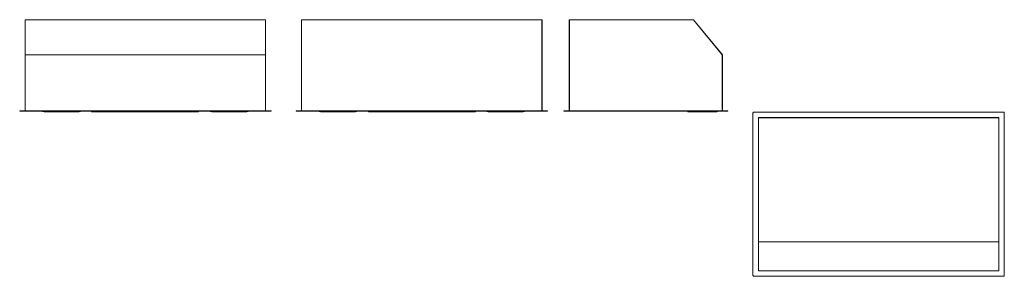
# Model space of a CAD drawing. Header units: millimetres. Extents: x 0 to 3359, y -560 to 315.
import ezdxf

# ---------------------------------------------------------------- set-up
doc = ezdxf.new("R2010")
doc.units = ezdxf.units.MM
doc.layers.add('VCIN36GWS_dxf', color=8, linetype='Continuous', lineweight=9)

# ---------------------------------------------------------------- blocks, each defined once
blk = doc.blocks.new('VCIN36GWS_dxf-300031-Południe')
at = {"lineweight": 9}
for p, q in [((18.4, 314.6), (18.6, 315)), ((18.6, 315), (18.4, 314.6)), ((18.4, 314.6), (18.6, 315)), ((18.4, 314.6), (18.6, 315)), ((18.6, 314.7), (18.4, 314.6)), ((18.4, 314.6), (18.4, 195)), ((18.9, 315.1), (18.6, 315)), ((18.6, 315), (18.9, 315.1)), ((18.9, 315.1), (18.6, 315)), ((18.6, 315), (18.9, 315.1)), ((18.9, 315.1), (18.6, 315)), ((18.6, 315), (18.9, 315)), ((18.6, 315), (18.6, 315)), ((18.6, 315), (18.6, 315)), ((18.6, 314.7), (18.6, 315)), ((18.9, 314.8), (18.6, 315)), ((18.9, 314.8), (18.6, 314.7)), ((18.6, 195.1), (18.6, 314.7)), ((121.5, 315.1), (18.9, 315.1)), ((18.9, 315.1), (18.9, 315.1)), ((18.9, 315.1), (20.1, 315.1)), ((18.9, 315.1), (18.9, 314.8)), ((18.9, 195.2), (18.9, 314.8)), ((18.9, 314.8), (121.5, 314.8)), ((20.1, 315.1), (121.5, 315.1)), ((609.2, 315.1), (121.5, 315.1)), ((121.5, 315.1), (246.4, 315.1)), ((121.5, 314.8), (246.4, 314.8)), ((246.4, 315.1), (738.5, 315.1)), ((246.4, 314.8), (609.2, 314.8)), ((738.5, 315.1), (609.2, 315.1)), ((609.2, 314.8), (838.5, 314.8)), ((838.5, 315.1), (738.5, 315.1)), ((738.5, 315.1), (838.5, 315.1)), ((838.5, 315.1), (838.8, 315)), ((838.5, 315.1), (838.5, 315.1)), ((838.5, 314.8), (838.5, 315.1)), ((838.8, 315), (838.5, 315.1)), ((838.5, 315.1), (838.8, 315)), ((838.5, 315.1), (838.8, 315)), ((838.5, 315.1), (838.8, 315)), ((838.5, 314.8), (838.8, 315)), ((838.5, 315), (838.8, 315)), ((838.8, 314.7), (838.5, 314.8)), ((838.5, 314.8), (838.5, 195.2)), ((839, 314.6), (838.8, 315)), ((838.8, 315), (839, 314.6)), ((838.8, 315), (838.8, 315)), ((839, 314.6), (838.8, 315)), ((838.8, 315), (838.8, 315)), ((838.8, 314.7), (838.8, 315)), ((839, 314.6), (838.8, 315)), ((838.8, 195.1), (838.8, 314.7)), ((839, 314.6), (838.8, 314.7)), ((839, 195), (839, 314.6)), ((18.4, 195), (18.6, 195.1)), ((18.4, 195), (18.4, 4.7)), ((18.6, 195.1), (18.9, 195.2)), ((18.6, 4.7), (18.6, 195.1)), ((18.9, 4.7), (18.9, 195.2)), ((18.9, 195.2), (246.4, 195.2)), ((246.4, 195.2), (838.5, 195.2)), ((838.5, 195.2), (838.8, 195.1)), ((838.5, 195.2), (838.5, 4.7)), ((838.8, 4.7), (838.8, 195.1)), ((838.8, 195.1), (839, 195)), ((839, 4.7), (839, 195)), ((0, 3.5), (0, 4.7)), ((0.1, 4.7), (0, 4.7)), ((0, 4.7), (0.1, 4.7)), ((0, 4.7), (0, 3.5)), ((0, 3.5), (0, 4.7)), ((0.1, 3.5), (0, 3.5)), ((0, 3.5), (3.7, 3.5)), ((0, 3.5), (0.1, 3.5)), ((3.7, 3.5), (0, 3.5)), ((0.4, 4.7), (0.1, 4.7)), ((0.1, 4.7), (0.4, 4.7)), ((0.1, 3.5), (0.1, 4.7)), ((0.1, 4.7), (0.1, 3.5)), ((0.1, 3.5), (0.4, 3.5)), ((0.4, 3.5), (0.1, 3.5)), ((0.9, 4.7), (0.4, 4.7)), ((0.4, 4.7), (0.9, 4.7)), ((0.4, 3.5), (0.4, 4.7)), ((0.4, 4.7), (0.4, 3.5)), ((0.4, 3.5), (0.9, 3.5)), ((0.9, 3.5), (0.4, 3.5)), ((1.6, 4.7), (0.9, 4.7)), ((0.9, 4.7), (1.6, 4.7)), ((0.9, 4.7), (0.9, 3.5)), ((0.9, 3.5), (0.9, 4.7)), ((0.9, 3.5), (1.6, 3.5)), ((1.6, 3.5), (0.9, 3.5)), ((2.5, 4.7), (1.6, 4.7)), ((1.6, 4.7), (2.5, 4.7)), ((1.6, 4.7), (1.6, 3.5)), ((1.6, 3.5), (1.6, 4.7)), ((1.6, 3.5), (2.5, 3.5)), ((2.5, 3.5), (1.6, 3.5)), ((3.7, 4.7), (2.5, 4.7)), ((2.5, 4.7), (3.7, 4.7)), ((2.5, 4.7), (2.5, 3.5)), ((2.5, 3.5), (2.5, 4.7)), ((2.5, 3.5), (3.7, 3.5)), ((3.7, 3.5), (2.5, 3.5)), ((3.7, 4.7), (20.1, 4.7)), ((3.7, 3.5), (3.7, 4.7)), ((20.1, 3.5), (3.7, 3.5)), ((20.1, 4.7), (121.5, 4.7)), ((121.5, 3.5), (20.1, 3.5)), ((78.6, 3.2), (78.2, 3.2)), ((78.2, 3.2), (78.6, 3.2)), ((79.2, 2.7), (78.2, 3.2)), ((78.2, 3.2), (79.2, 2.8)), ((78.2, 3.2), (78.2, 3.2)), ((78.2, 3.2), (78.2, 3.2)), ((78.2, 3.2), (78.2, 3.2)), ((78.2, 3.2), (78.2, 3.2)), ((78.2, 3.2), (78.2, 3.2)), ((79.7, 3.2), (78.6, 3.2)), ((78.6, 3.2), (79.7, 3.2)), ((78.6, 3.2), (79.2, 2.7)), ((78.6, 3.2), (79.2, 2.8)), ((79.2, 2.8), (79.7, 3.2)), ((79.2, 2.8), (83, 0.8)), ((83, 3.2), (79.7, 3.2)), ((82.6, 3.2), (79.7, 3.2)), ((202.4, 3.2), (83, 3.2)), ((83, 0.8), (202.3, 0.8)), ((87.1, 0.8), (87.5, 0.8)), ((87.1, 0.8), (87.1, 0.8)), ((87.5, 0.8), (88.6, 0.8)), ((121.5, 4.7), (246.4, 4.7)), ((246.4, 3.5), (121.5, 3.5)), ((196.7, 0.8), (197.9, 0.8)), ((197.9, 0.8), (198.2, 0.8)), ((198.2, 0.8), (198.2, 0.8)), ((202.4, 3.2), (202.3, 0.8)), ((202.4, 3.2), (202.3, 0.8)), ((205.7, 3.2), (202.4, 3.2)), ((206.2, 2.8), (202.4, 0.8)), ((202.8, 3.2), (205.7, 3.2)), ((206.8, 3.2), (205.7, 3.2)), ((205.7, 3.2), (206.8, 3.2)), ((205.7, 3.2), (206.2, 2.8)), ((206.8, 3.2), (206.2, 2.8)), ((206.2, 2.8), (207.2, 3.2)), ((206.8, 3.2), (206.2, 2.7)), ((207.2, 3.2), (206.2, 2.7)), ((207.2, 3.2), (206.8, 3.2)), ((206.8, 3.2), (207.2, 3.2)), ((207.2, 3.2), (207.2, 3.2)), ((207.2, 3.2), (207.2, 3.2)), ((207.2, 3.2), (207.2, 3.2)), ((207.2, 3.2), (207.2, 3.2)), ((207.2, 3.2), (207.2, 3.2)), ((245.4, 3.5), (245.4, 1.7)), ((245.4, 1.7), (245.7, 1)), ((245.7, 1), (245.4, 1.7)), ((245.4, 1.7), (245.7, 1.7)), ((245.4, 1.7), (245.8, 1.1)), ((245.4, 1.7), (245.8, 1.1)), ((245.7, 3.5), (245.7, 1.7)), ((245.7, 1.7), (246.4, 1.7)), ((245.7, 1.7), (245.8, 1.1)), ((245.7, 1.7), (245.8, 1.1)), ((245.8, 1.1), (245.7, 1)), ((245.8, 1.1), (245.7, 1)), ((246.4, 0.7), (245.7, 1)), ((245.7, 1), (246.4, 0.7)), ((246.4, 1.7), (245.8, 1.1)), ((246.4, 1.7), (245.8, 1.1)), ((246.4, 0.7), (245.8, 1.1)), ((246.4, 1), (245.8, 1.1)), ((246.4, 1), (245.8, 1.1)), ((246.4, 0.7), (245.8, 1.1)), ((246.4, 4.7), (609.2, 4.7)), ((246.4, 1.7), (246.4, 3.5)), ((609.2, 3.5), (246.4, 3.5)), ((609.1, 1.7), (246.4, 1.7)), ((246.4, 1.7), (246.4, 1)), ((609.1, 1), (246.4, 1)), ((246.4, 1), (246.4, 0.7)), ((246.4, 0.7), (609.1, 0.7)), ((609.1, 3.5), (609.1, 1.7)), ((609.1, 1), (609.1, 1.7)), ((609.1, 1.7), (609.9, 1.7)), ((609.1, 1.7), (609.8, 1.1)), ((609.1, 1.7), (609.8, 1.1)), ((609.8, 1.1), (609.1, 1)), ((609.1, 0.7), (609.8, 1.1)), ((609.8, 1.1), (609.1, 1)), ((609.1, 0.7), (609.8, 1.1)), ((609.1, 0.7), (609.9, 1)), ((609.1, 0.7), (609.1, 1)), ((609.9, 1), (609.1, 0.7)), ((609.2, 4.7), (738.5, 4.7)), ((738.5, 3.5), (609.2, 3.5)), ((609.9, 1.7), (609.8, 1.1)), ((610.1, 1.7), (609.8, 1.1)), ((609.9, 1.7), (609.8, 1.1)), ((610.1, 1.7), (609.8, 1.1)), ((609.8, 1.1), (609.9, 1)), ((609.8, 1.1), (609.9, 1)), ((609.9, 3.5), (609.9, 1.7)), ((610.1, 1.7), (609.9, 1)), ((609.9, 1.7), (610.1, 1.7)), ((609.9, 1), (610.1, 1.7)), ((610.1, 1.7), (610.1, 3.5)), ((650.6, 3.2), (650.2, 3.2)), ((650.2, 3.2), (650.6, 3.2)), ((651.2, 2.7), (650.2, 3.2)), ((650.2, 3.2), (651.2, 2.8)), ((650.2, 3.2), (650.2, 3.2)), ((650.2, 3.2), (650.2, 3.2)), ((650.2, 3.2), (650.2, 3.2)), ((650.2, 3.2), (650.2, 3.2)), ((650.2, 3.2), (650.2, 3.2)), ((651.7, 3.2), (650.6, 3.2)), ((650.6, 3.2), (651.7, 3.2)), ((650.6, 3.2), (651.2, 2.7)), ((650.6, 3.2), (651.2, 2.8)), ((651.2, 2.8), (651.7, 3.2)), ((651.2, 2.8), (655.1, 0.8)), ((655.1, 3.2), (651.7, 3.2)), ((654.7, 3.2), (651.7, 3.2)), ((774.4, 3.2), (655.1, 3.2)), ((655.1, 0.8), (774.3, 0.8)), ((659.2, 0.8), (659.6, 0.8)), ((659.2, 0.8), (659.2, 0.8)), ((659.6, 0.8), (660.7, 0.8)), ((738.5, 4.7), (837.3, 4.7)), ((837.3, 3.5), (738.5, 3.5)), ((768.8, 0.8), (769.9, 0.8)), ((769.9, 0.8), (770.3, 0.8)), ((770.3, 0.8), (770.3, 0.8)), ((774.4, 3.2), (774.4, 0.8)), ((777.7, 3.2), (774.4, 3.2)), ((774.4, 3.2), (774.4, 0.8)), ((778.2, 2.8), (774.4, 0.8)), ((774.8, 3.2), (777.7, 3.2)), ((778.8, 3.2), (777.7, 3.2)), ((777.7, 3.2), (778.8, 3.2)), ((777.7, 3.2), (778.2, 2.8)), ((778.8, 3.2), (778.2, 2.8)), ((778.2, 2.8), (779.2, 3.2)), ((778.8, 3.2), (778.2, 2.7)), ((779.2, 3.2), (778.2, 2.7)), ((779.2, 3.2), (778.8, 3.2)), ((778.8, 3.2), (779.2, 3.2)), ((779.2, 3.2), (779.2, 3.2)), ((779.2, 3.2), (779.2, 3.2)), ((779.2, 3.2), (779.2, 3.2)), ((779.2, 3.2), (779.2, 3.2)), ((779.2, 3.2), (779.2, 3.2)), ((837.3, 4.7), (853.6, 4.7)), ((837.3, 3.5), (839, 3.5)), ((839, 3.5), (837.3, 3.5)), ((853.6, 3.5), (839, 3.5)), ((854.7, 4.7), (853.6, 4.7)), ((853.6, 4.7), (854.7, 4.7)), ((853.6, 4.7), (853.6, 3.5)), ((853.6, 3.5), (854.7, 3.5)), ((854.7, 3.5), (853.6, 3.5)), ((855.6, 4.7), (854.7, 4.7)), ((854.7, 4.7), (855.6, 4.7)), ((854.7, 3.5), (854.7, 4.7)), ((854.7, 4.7), (854.7, 3.5)), ((854.7, 3.5), (855.6, 3.5)), ((855.6, 3.5), (854.7, 3.5)), ((856.4, 4.7), (855.6, 4.7)), ((855.6, 4.7), (856.4, 4.7)), ((855.6, 3.5), (855.6, 4.7)), ((855.6, 4.7), (855.6, 3.5)), ((855.6, 3.5), (856.4, 3.5)), ((856.4, 3.5), (855.6, 3.5)), ((856.9, 4.7), (856.4, 4.7)), ((856.4, 4.7), (856.9, 4.7)), ((856.4, 4.7), (856.4, 3.5)), ((856.4, 4.7), (856.4, 3.5)), ((856.4, 3.5), (856.9, 3.5)), ((856.9, 3.5), (856.4, 3.5)), ((857.2, 4.7), (856.9, 4.7)), ((856.9, 4.7), (857.2, 4.7)), ((856.9, 3.5), (856.9, 4.7)), ((856.9, 4.7), (856.9, 3.5)), ((856.9, 3.5), (857.2, 3.5)), ((857.2, 3.5), (856.9, 3.5)), ((857.3, 4.7), (857.2, 4.7)), ((857.2, 4.7), (857.3, 4.7)), ((857.2, 3.5), (857.2, 4.7)), ((857.2, 4.7), (857.2, 3.5)), ((857.2, 3.5), (857.3, 3.5)), ((857.3, 3.5), (857.2, 3.5)), ((857.3, 3.5), (857.3, 4.7)), ((857.3, 4.7), (857.3, 3.5))]:
    blk.add_line(p, q, dxfattribs=at)
blk = doc.blocks.new('VCIN36GWS_dxf-300031-Północ')
at = {"lineweight": 9}
for p, q in [((-839, 314.6), (-838.8, 315)), ((-838.8, 315), (-839, 314.6)), ((-839, 314.6), (-838.8, 315)), ((-839, 314.6), (-838.8, 315)), ((-839, 314.6), (-839, 4.7)), ((-838.8, 314.6), (-839, 314.6)), ((-838.5, 315.1), (-838.8, 315)), ((-838.8, 315), (-838.5, 315.1)), ((-838.5, 315.1), (-838.8, 315)), ((-838.5, 315.1), (-838.8, 315)), ((-838.5, 315.1), (-838.8, 315)), ((-838.8, 315), (-838.8, 315)), ((-838.8, 314.6), (-838.8, 315)), ((-838.8, 315), (-838.8, 315)), ((-838.5, 314.8), (-838.8, 315)), ((-838.8, 314.7), (-838.8, 315)), ((-838.5, 314.6), (-838.8, 315)), ((-838.5, 315), (-838.8, 315)), ((-838.8, 314.7), (-838.5, 314.8)), ((-838.8, 4.7), (-838.8, 314.6)), ((-838.5, 314.6), (-838.8, 314.6)), ((-838.5, 315.1), (-838.5, 315.1)), ((-838.5, 314.8), (-838.5, 315.1)), ((-837.3, 315.1), (-838.5, 315.1)), ((-838.5, 315.1), (-838.5, 315)), ((-837.3, 315), (-838.5, 315)), ((-838.5, 315), (-838.5, 314.6)), ((-838.5, 314.6), (-837.3, 314.6)), ((-838.5, 4.7), (-838.5, 314.6)), ((-121.5, 315.1), (-837.3, 315.1)), ((-121.5, 315), (-837.3, 315)), ((-837.3, 314.6), (-121.5, 314.6)), ((-20.1, 315.1), (-121.5, 315.1)), ((-20.1, 315), (-121.5, 315)), ((-121.5, 314.6), (-20.1, 314.6)), ((-18.9, 315.1), (-20.1, 315.1)), ((-18.9, 315.1), (-20.1, 315.1)), ((-18.9, 315), (-20.1, 315)), ((-20.1, 314.6), (-18.9, 314.6)), ((-18.9, 315.1), (-18.6, 315)), ((-18.9, 315), (-18.9, 315.1)), ((-18.9, 315.1), (-18.9, 315.1)), ((-18.6, 315), (-18.9, 315.1)), ((-18.9, 315.1), (-18.9, 314.8)), ((-18.9, 315.1), (-18.6, 315)), ((-18.6, 315), (-18.9, 315.1)), ((-18.9, 315.1), (-18.6, 315)), ((-18.9, 314.6), (-18.9, 315)), ((-18.6, 315), (-18.9, 315)), ((-18.9, 314.6), (-18.6, 315)), ((-18.9, 314.8), (-18.6, 315)), ((-18.9, 314.8), (-18.6, 314.7)), ((-18.9, 314.6), (-18.9, 4.7)), ((-18.6, 314.6), (-18.9, 314.6)), ((-18.4, 314.6), (-18.6, 315)), ((-18.6, 315), (-18.4, 314.6)), ((-18.6, 314.6), (-18.6, 315)), ((-18.6, 315), (-18.6, 315)), ((-18.6, 315), (-18.6, 315)), ((-18.4, 314.6), (-18.6, 315)), ((-18.6, 314.7), (-18.6, 315)), ((-18.4, 314.6), (-18.6, 315)), ((-18.6, 4.7), (-18.6, 314.6)), ((-18.4, 314.6), (-18.6, 314.6)), ((-18.4, 4.7), (-18.4, 314.6)), ((-857.3, 4.7), (-857.2, 4.7)), ((-857.2, 4.7), (-857.3, 4.7)), ((-857.3, 3.5), (-857.3, 4.7)), ((-857.3, 4.7), (-857.3, 3.5)), ((-857.2, 3.5), (-857.3, 3.5)), ((-857.3, 3.5), (-857.2, 3.5)), ((-857.2, 4.7), (-856.9, 4.7)), ((-856.9, 4.7), (-857.2, 4.7)), ((-857.2, 3.5), (-857.2, 4.7)), ((-857.2, 4.7), (-857.2, 3.5)), ((-856.9, 3.5), (-857.2, 3.5)), ((-857.2, 3.5), (-856.9, 3.5)), ((-856.9, 4.7), (-856.4, 4.7)), ((-856.4, 4.7), (-856.9, 4.7)), ((-856.9, 3.5), (-856.9, 4.7)), ((-856.9, 4.7), (-856.9, 3.5)), ((-856.4, 3.5), (-856.9, 3.5)), ((-856.9, 3.5), (-856.4, 3.5)), ((-856.4, 4.7), (-855.6, 4.7)), ((-855.6, 4.7), (-856.4, 4.7)), ((-856.4, 4.7), (-856.4, 3.5)), ((-856.4, 4.7), (-856.4, 3.5)), ((-855.6, 3.5), (-856.4, 3.5)), ((-856.4, 3.5), (-855.6, 3.5)), ((-855.6, 4.7), (-854.7, 4.7)), ((-854.7, 4.7), (-855.6, 4.7)), ((-855.6, 3.5), (-855.6, 4.7)), ((-855.6, 4.7), (-855.6, 3.5)), ((-854.7, 3.5), (-855.6, 3.5)), ((-855.6, 3.5), (-854.7, 3.5)), ((-854.7, 4.7), (-853.6, 4.7)), ((-853.6, 4.7), (-854.7, 4.7)), ((-854.7, 3.5), (-854.7, 4.7)), ((-854.7, 4.7), (-854.7, 3.5)), ((-853.6, 3.5), (-854.7, 3.5)), ((-854.7, 3.5), (-853.6, 3.5)), ((-853.6, 4.7), (-837.3, 4.7)), ((-853.6, 3.5), (-853.6, 4.7)), ((-837.3, 3.5), (-853.6, 3.5)), ((-837.3, 4.7), (-738.5, 4.7)), ((-738.5, 3.5), (-837.3, 3.5)), ((-779.2, 3.2), (-778.8, 3.2)), ((-778.8, 3.2), (-779.2, 3.2)), ((-778.2, 2.8), (-779.2, 3.2)), ((-779.2, 3.2), (-778.2, 2.7)), ((-779.2, 3.2), (-779.2, 3.2)), ((-779.2, 3.2), (-779.2, 3.2)), ((-779.2, 3.2), (-779.2, 3.2)), ((-779.2, 3.2), (-779.2, 3.2)), ((-779.2, 3.2), (-779.2, 3.2)), ((-778.8, 3.2), (-777.7, 3.2)), ((-777.7, 3.2), (-778.8, 3.2)), ((-778.8, 3.2), (-778.2, 2.8)), ((-778.8, 3.2), (-778.2, 2.7)), ((-778.2, 2.7), (-777.7, 3.2)), ((-778.2, 2.7), (-774.4, 0.8)), ((-774.4, 3.2), (-777.7, 3.2)), ((-774.4, 3.2), (-774.4, 0.8)), ((-655.1, 3.2), (-774.4, 3.2)), ((-774.4, 3.2), (-774.4, 0.8)), ((-774.3, 0.8), (-655.1, 0.8)), ((-738.5, 4.7), (-609.2, 4.7)), ((-609.2, 3.5), (-738.5, 3.5)), ((-655.1, 3.2), (-651.7, 3.2)), ((-651.2, 2.7), (-655.1, 0.8)), ((-651.7, 3.2), (-650.6, 3.2)), ((-650.6, 3.2), (-651.7, 3.2)), ((-651.7, 3.2), (-651.2, 2.7)), ((-650.6, 3.2), (-651.2, 2.7)), ((-651.2, 2.7), (-650.2, 3.2)), ((-650.6, 3.2), (-651.2, 2.8)), ((-650.2, 3.2), (-651.2, 2.8)), ((-650.6, 3.2), (-650.2, 3.2)), ((-650.2, 3.2), (-650.6, 3.2)), ((-650.2, 3.2), (-650.2, 3.2)), ((-650.2, 3.2), (-650.2, 3.2)), ((-650.2, 3.2), (-650.2, 3.2)), ((-650.2, 3.2), (-650.2, 3.2)), ((-650.2, 3.2), (-650.2, 3.2)), ((-610.1, 3.5), (-610.1, 1.7)), ((-610.1, 1.7), (-609.9, 1)), ((-609.9, 1), (-610.1, 1.7)), ((-610.1, 1.7), (-609.9, 1.7)), ((-610.1, 1.7), (-609.8, 1.1)), ((-610.1, 1.7), (-609.8, 1.1)), ((-609.9, 3.5), (-609.9, 1.7)), ((-609.9, 1.7), (-609.1, 1.7)), ((-609.9, 1.7), (-609.8, 1.1)), ((-609.9, 1.7), (-609.8, 1.1)), ((-609.8, 1.1), (-609.9, 1)), ((-609.8, 1.1), (-609.9, 1)), ((-609.1, 0.7), (-609.9, 1)), ((-609.9, 1), (-609.1, 0.7)), ((-609.1, 1.7), (-609.8, 1.1)), ((-609.1, 1.7), (-609.8, 1.1)), ((-609.8, 1.1), (-609.1, 1)), ((-609.1, 0.7), (-609.8, 1.1)), ((-609.8, 1.1), (-609.1, 1)), ((-609.1, 0.7), (-609.8, 1.1)), ((-609.2, 4.7), (-246.4, 4.7)), ((-246.4, 3.5), (-609.2, 3.5)), ((-609.1, 1.7), (-609.1, 3.5)), ((-246.4, 1.7), (-609.1, 1.7)), ((-609.1, 1.7), (-609.1, 1)), ((-609.1, 1), (-246.4, 1)), ((-609.1, 1), (-609.1, 0.7)), ((-609.1, 0.7), (-246.4, 0.7)), ((-246.4, 4.7), (-121.5, 4.7)), ((-246.4, 3.5), (-246.4, 1.7)), ((-121.5, 3.5), (-246.4, 3.5)), ((-246.4, 1), (-246.4, 1.7)), ((-246.4, 1.7), (-245.7, 1.7)), ((-246.4, 1.7), (-245.8, 1.1)), ((-246.4, 1.7), (-245.8, 1.1)), ((-246.4, 0.7), (-245.8, 1.1)), ((-246.4, 1), (-245.8, 1.1)), ((-246.4, 1), (-245.8, 1.1)), ((-246.4, 0.7), (-245.8, 1.1)), ((-246.4, 0.7), (-245.7, 1)), ((-245.7, 1), (-246.4, 0.7)), ((-246.4, 0.7), (-246.4, 1)), ((-245.7, 1.7), (-245.8, 1.1)), ((-245.4, 1.7), (-245.8, 1.1)), ((-245.7, 1.7), (-245.8, 1.1)), ((-245.4, 1.7), (-245.8, 1.1)), ((-245.8, 1.1), (-245.7, 1)), ((-245.8, 1.1), (-245.7, 1)), ((-245.7, 3.5), (-245.7, 1.7)), ((-245.4, 1.7), (-245.7, 1)), ((-245.7, 1.7), (-245.4, 1.7)), ((-245.7, 1), (-245.4, 1.7)), ((-245.4, 1.7), (-245.4, 3.5)), ((-207.2, 3.2), (-206.8, 3.2)), ((-206.8, 3.2), (-207.2, 3.2)), ((-206.2, 2.8), (-207.2, 3.2)), ((-207.2, 3.2), (-206.2, 2.7)), ((-207.2, 3.2), (-207.2, 3.2)), ((-207.2, 3.2), (-207.2, 3.2)), ((-207.2, 3.2), (-207.2, 3.2)), ((-207.2, 3.2), (-207.2, 3.2)), ((-207.2, 3.2), (-207.2, 3.2)), ((-206.8, 3.2), (-205.7, 3.2)), ((-205.7, 3.2), (-206.8, 3.2)), ((-206.8, 3.2), (-206.2, 2.8)), ((-206.8, 3.2), (-206.2, 2.7)), ((-206.2, 2.7), (-205.7, 3.2)), ((-206.2, 2.7), (-202.4, 0.8)), ((-202.4, 3.2), (-205.7, 3.2)), ((-202.4, 3.2), (-202.3, 0.8)), ((-83, 3.2), (-202.4, 3.2)), ((-202.4, 3.2), (-202.3, 0.8)), ((-202.3, 0.8), (-83, 0.8)), ((-121.5, 4.7), (-20.1, 4.7)), ((-20.1, 3.5), (-121.5, 3.5)), ((-83, 3.2), (-79.7, 3.2)), ((-79.2, 2.7), (-83, 0.8)), ((-79.7, 3.2), (-78.6, 3.2)), ((-78.6, 3.2), (-79.7, 3.2)), ((-79.7, 3.2), (-79.2, 2.7)), ((-78.6, 3.2), (-79.2, 2.7)), ((-79.2, 2.7), (-78.2, 3.2)), ((-78.6, 3.2), (-79.2, 2.8)), ((-78.2, 3.2), (-79.2, 2.8)), ((-78.6, 3.2), (-78.2, 3.2)), ((-78.2, 3.2), (-78.6, 3.2)), ((-78.2, 3.2), (-78.2, 3.2)), ((-78.2, 3.2), (-78.2, 3.2)), ((-78.2, 3.2), (-78.2, 3.2)), ((-78.2, 3.2), (-78.2, 3.2)), ((-78.2, 3.2), (-78.2, 3.2)), ((-20.1, 4.7), (-3.7, 4.7)), ((-3.7, 3.5), (-20.1, 3.5)), ((-3.7, 4.7), (-2.5, 4.7)), ((-2.5, 4.7), (-3.7, 4.7)), ((-3.7, 4.7), (-3.7, 3.5)), ((-2.5, 3.5), (-3.7, 3.5)), ((-3.7, 3.5), (-2.5, 3.5)), ((0, 3.5), (-3.7, 3.5)), ((-3.7, 3.5), (0, 3.5)), ((-2.5, 4.7), (-1.6, 4.7)), ((-1.6, 4.7), (-2.5, 4.7)), ((-2.5, 4.7), (-2.5, 3.5)), ((-2.5, 3.5), (-2.5, 4.7)), ((-1.6, 3.5), (-2.5, 3.5)), ((-2.5, 3.5), (-1.6, 3.5)), ((-1.6, 4.7), (-0.9, 4.7)), ((-0.9, 4.7), (-1.6, 4.7)), ((-1.6, 4.7), (-1.6, 3.5)), ((-1.6, 3.5), (-1.6, 4.7)), ((-0.9, 3.5), (-1.6, 3.5)), ((-1.6, 3.5), (-0.9, 3.5)), ((-0.9, 4.7), (-0.4, 4.7)), ((-0.4, 4.7), (-0.9, 4.7)), ((-0.9, 4.7), (-0.9, 3.5)), ((-0.9, 3.5), (-0.9, 4.7)), ((-0.4, 3.5), (-0.9, 3.5)), ((-0.9, 3.5), (-0.4, 3.5)), ((-0.4, 4.7), (-0.1, 4.7)), ((-0.1, 4.7), (-0.4, 4.7)), ((-0.4, 3.5), (-0.4, 4.7)), ((-0.4, 4.7), (-0.4, 3.5)), ((-0.1, 3.5), (-0.4, 3.5)), ((-0.4, 3.5), (-0.1, 3.5)), ((-0.1, 4.7), (0, 4.7)), ((0, 4.7), (-0.1, 4.7)), ((-0.1, 3.5), (-0.1, 4.7)), ((-0.1, 4.7), (-0.1, 3.5)), ((-0.1, 3.5), (0, 3.5)), ((0, 3.5), (-0.1, 3.5)), ((0, 3.5), (0, 4.7)), ((0, 4.7), (0, 3.5)), ((0, 3.5), (0, 4.7))]:
    blk.add_line(p, q, dxfattribs=at)
blk = doc.blocks.new('VCIN36GWS_dxf-300031-Zachód')
at = {"lineweight": 9}
for p, q in [((18.7, 314.6), (18.9, 315)), ((18.9, 315), (18.7, 314.6)), ((18.7, 314.6), (18.9, 315)), ((18.7, 314.6), (18.9, 315)), ((18.7, 314.6), (18.7, 4.7)), ((18.9, 314.6), (18.7, 314.6)), ((18.9, 315), (19.2, 315.1)), ((19.2, 315.1), (18.9, 315)), ((19.2, 315.1), (18.9, 315)), ((19.2, 315.1), (18.9, 315)), ((18.9, 315), (19.2, 315)), ((19.2, 314.6), (18.9, 315)), ((18.9, 314.6), (18.9, 315)), ((18.9, 315), (18.9, 315)), ((18.9, 314.6), (18.9, 315)), ((18.9, 315), (19.2, 315)), ((18.9, 315), (18.9, 315)), ((19.2, 314.6), (18.9, 315)), ((18.9, 4.7), (18.9, 314.6)), ((19.2, 314.6), (18.9, 314.6)), ((57.2, 315.1), (19.2, 315.1)), ((19.2, 315.1), (19.2, 315)), ((19.2, 315.1), (57.2, 315.1)), ((19.2, 315), (19.2, 315.1)), ((19.2, 315), (57.2, 315)), ((19.2, 315), (19.2, 314.6)), ((19.2, 314.6), (57.2, 314.6)), ((19.2, 4.7), (19.2, 314.6)), ((312.5, 315.1), (57.2, 315.1)), ((57.2, 315), (312.6, 315)), ((57.2, 314.6), (312.8, 314.6)), ((333.7, 315.1), (312.5, 315.1)), ((312.5, 315.1), (333.7, 315.1)), ((312.6, 315), (333.7, 315)), ((312.8, 314.6), (334, 314.6)), ((347.9, 315.1), (333.7, 315.1)), ((333.7, 315.1), (347.9, 315.1)), ((333.7, 315), (347.9, 315)), ((333.7, 315), (347.9, 315)), ((334, 314.6), (348.2, 314.6)), ((427.1, 315.1), (347.9, 315.1)), ((347.9, 315), (427.2, 315)), ((348.2, 314.6), (427.5, 314.6)), ((441.3, 315.1), (427.1, 315.1)), ((427.1, 315.1), (441.6, 315.1)), ((427.2, 315), (441.4, 315)), ((441.7, 315), (427.2, 315)), ((427.5, 314.6), (441.7, 314.6)), ((441.6, 315.1), (441.3, 315.1)), ((441.7, 315), (441.4, 315)), ((441.6, 315.1), (441.7, 315)), ((442.1, 315.1), (441.6, 315.1)), ((441.6, 315.1), (442.1, 315.1)), ((441.7, 315), (441.6, 315.1)), ((441.6, 315.1), (442.1, 315)), ((441.6, 315.1), (442.1, 315)), ((441.9, 314.6), (441.7, 315)), ((441.7, 315), (441.9, 314.6)), ((442.1, 315), (441.7, 315)), ((442.1, 315), (441.7, 315)), ((441.7, 314.6), (441.9, 314.6)), ((441.9, 314.6), (442.1, 315)), ((441.9, 314.6), (442.1, 315)), ((442.3, 314.7), (441.9, 314.6)), ((441.9, 314.6), (540.3, 195)), ((442.5, 314.8), (442.1, 315.1)), ((442.1, 315.1), (442.5, 314.8)), ((442.1, 315.1), (442.1, 315)), ((442.1, 315), (442.1, 315.1)), ((442.5, 314.8), (442.1, 315)), ((442.3, 314.7), (442.1, 315)), ((442.3, 314.7), (442.1, 315)), ((442.5, 314.8), (442.1, 315)), ((442.5, 314.8), (442.3, 314.7)), ((540.7, 195.1), (442.3, 314.7)), ((540.8, 195.2), (442.5, 314.8)), ((540.3, 195), (540.7, 195.1)), ((540.3, 195), (540.3, 4.7)), ((540.7, 195.1), (540.8, 195.2)), ((540.7, 4.7), (540.7, 195.1)), ((540.8, 4.7), (540.8, 195.2)), ((0.1, 4.7), (0.2, 4.7)), ((0.2, 4.7), (0.1, 4.7)), ((0.1, 3.5), (0.1, 4.7)), ((0.1, 4.7), (0.1, 3.5)), ((0.1, 3.5), (0.2, 3.5)), ((0.2, 3.5), (0.1, 3.5)), ((0.2, 4.7), (0.5, 4.7)), ((0.5, 4.7), (0.2, 4.7)), ((0.2, 3.5), (0.2, 4.7)), ((0.2, 4.7), (0.2, 3.5)), ((0.2, 3.5), (0.5, 3.5)), ((0.5, 3.5), (0.2, 3.5)), ((0.5, 4.7), (1, 4.7)), ((1, 4.7), (0.5, 4.7)), ((0.5, 3.5), (0.5, 4.7)), ((0.5, 4.7), (0.5, 3.5)), ((0.5, 3.5), (1, 3.5)), ((1, 3.5), (0.5, 3.5)), ((1, 4.7), (1.7, 4.7)), ((1.7, 4.7), (1, 4.7)), ((1, 4.7), (1, 3.5)), ((1, 4.7), (1, 3.5)), ((1, 3.5), (1.7, 3.5)), ((1.7, 3.5), (1, 3.5)), ((1.7, 4.7), (2.6, 4.7)), ((2.6, 4.7), (1.7, 4.7)), ((1.7, 3.5), (1.7, 4.7)), ((1.7, 4.7), (1.7, 3.5)), ((1.7, 3.5), (2.6, 3.5)), ((2.6, 3.5), (1.7, 3.5)), ((2.6, 4.7), (3.7, 4.7)), ((3.7, 4.7), (2.6, 4.7)), ((2.6, 3.5), (2.6, 4.7)), ((2.6, 4.7), (2.6, 3.5)), ((2.6, 3.5), (3.7, 3.5)), ((3.7, 3.5), (2.6, 3.5)), ((3.7, 4.7), (19.8, 4.7)), ((3.7, 4.7), (3.7, 3.5)), ((3.7, 3.5), (3.7, 4.7)), ((66.2, 3.5), (3.7, 3.5)), ((66.2, 4.7), (19.8, 4.7)), ((381, 4.7), (66.2, 4.7)), ((66.2, 3.5), (381, 3.5)), ((407.1, 4.7), (381, 4.7)), ((381, 3.5), (407.1, 3.5)), ((522.2, 4.7), (407.1, 4.7)), ((407.1, 3.5), (522.2, 3.5)), ((423.6, 3.5), (423.6, 1.7)), ((423.6, 1.7), (423.8, 1)), ((423.8, 1), (423.6, 1.7)), ((423.6, 1.7), (423.8, 1.7)), ((423.6, 1.7), (424, 1.1)), ((423.6, 1.7), (424, 1.1)), ((423.8, 3.5), (423.8, 1.7)), ((423.8, 1.7), (424.6, 1.7)), ((423.8, 1.7), (424, 1.1)), ((423.8, 1.7), (424, 1.1)), ((424, 1.1), (423.8, 1)), ((423.8, 1), (424, 1.1)), ((424.6, 0.7), (423.8, 1)), ((423.8, 1), (424.6, 0.7)), ((424.6, 1.7), (424, 1.1)), ((424.6, 1.7), (424, 1.1)), ((424, 1.1), (424.6, 1)), ((424.6, 0.7), (424, 1.1)), ((424, 1.1), (424.6, 1)), ((424.6, 0.7), (424, 1.1)), ((424.6, 1.7), (424.6, 3.5)), ((424.6, 1.7), (424.6, 1)), ((432.2, 1.7), (424.6, 1.7)), ((424.6, 0.7), (424.6, 1)), ((424.6, 1), (432.2, 1)), ((424.6, 1), (424.6, 0.7)), ((432.2, 0.7), (424.6, 0.7)), ((424.6, 0.7), (432.2, 0.7)), ((456.8, 1.7), (432.2, 1.7)), ((458.3, 1), (432.2, 1)), ((432.2, 0.7), (486.8, 0.7)), ((454.2, 3.2), (453.8, 3.2)), ((453.8, 3.2), (454.2, 3.2)), ((454.9, 2.7), (453.8, 3.2)), ((453.8, 3.2), (454.9, 2.7)), ((455.3, 3.2), (454.2, 3.2)), ((454.2, 3.2), (455.3, 3.2)), ((454.2, 3.2), (454.9, 2.7)), ((454.2, 3.2), (454.9, 2.7)), ((454.9, 2.7), (455.3, 3.2)), ((454.9, 2.7), (458.8, 0.8)), ((458.8, 3.2), (455.3, 3.2)), ((462.9, 3.2), (458.8, 3.2)), ((462.9, 0.8), (458.8, 0.8)), ((483.6, 3.2), (462.9, 3.2)), ((483.6, 0.8), (462.9, 0.8)), ((483.6, 3.2), (487.7, 3.2)), ((487.7, 0.8), (483.6, 0.8)), ((486.8, 0.7), (514, 0.7)), ((487.7, 3.2), (491.2, 3.2)), ((491.6, 2.8), (487.7, 0.8)), ((514, 1), (488.1, 1)), ((514, 1.7), (490.4, 1.7)), ((492.3, 3.2), (491.2, 3.2)), ((491.2, 3.2), (492.3, 3.2)), ((491.2, 3.2), (491.6, 2.8)), ((492.3, 3.2), (491.6, 2.8)), ((491.6, 2.8), (492.7, 3.2)), ((492.3, 3.2), (491.7, 2.8)), ((492.7, 3.2), (491.7, 2.8)), ((492.7, 3.2), (492.3, 3.2)), ((492.3, 3.2), (492.7, 3.2)), ((522.3, 1.7), (514, 1.7)), ((522.3, 1), (514, 1)), ((514, 0.7), (522.3, 0.7)), ((522.3, 0.7), (514, 0.7)), ((539.8, 4.7), (522.2, 4.7)), ((522.2, 3.5), (539.8, 3.5)), ((522.3, 3.5), (522.3, 1.7)), ((522.3, 1), (522.3, 1.7)), ((522.3, 1.7), (523, 1.7)), ((522.3, 1.7), (522.9, 1.1)), ((522.3, 1.7), (522.9, 1.1)), ((522.9, 1.1), (522.3, 1)), ((522.3, 0.7), (522.9, 1.1)), ((522.9, 1.1), (522.3, 1)), ((522.3, 0.7), (522.9, 1.1)), ((522.3, 0.7), (522.3, 1)), ((522.3, 0.7), (523, 1)), ((523, 1), (522.3, 0.7)), ((522.3, 1), (522.3, 0.7)), ((523.3, 1.7), (522.9, 1.1)), ((523, 1.7), (522.9, 1.1)), ((523, 1.7), (522.9, 1.1)), ((523.3, 1.7), (522.9, 1.1)), ((523, 1), (522.9, 1.1)), ((522.9, 1.1), (523, 1)), ((523, 3.5), (523, 1.7)), ((523, 1.7), (523.3, 1.7)), ((523.3, 1.7), (523, 1)), ((523, 1), (523.3, 1.7)), ((523.3, 1.7), (523.3, 3.5)), ((540.8, 4.7), (539.8, 4.7)), ((539.8, 3.5), (540.8, 3.5)), ((540.3, 4.7), (540.7, 4.7)), ((540.7, 4.7), (540.8, 4.7)), ((555.9, 4.7), (540.8, 4.7)), ((540.8, 3.5), (555.9, 3.5)), ((555.9, 3.5), (555.9, 4.7)), ((557, 4.7), (555.9, 4.7)), ((555.9, 4.7), (557, 4.7)), ((555.9, 3.5), (557, 3.5)), ((557, 3.5), (555.9, 3.5)), ((557.9, 4.7), (557, 4.7)), ((557, 4.7), (557.9, 4.7)), ((557, 4.7), (557, 3.5)), ((557, 3.5), (557, 4.7)), ((557, 3.5), (557.9, 3.5)), ((557.9, 3.5), (557, 3.5)), ((558.6, 4.7), (557.9, 4.7)), ((557.9, 4.7), (558.6, 4.7)), ((557.9, 4.7), (557.9, 3.5)), ((557.9, 3.5), (557.9, 4.7)), ((557.9, 3.5), (558.6, 3.5)), ((558.6, 3.5), (557.9, 3.5)), ((559.1, 4.7), (558.6, 4.7)), ((558.6, 4.7), (559.1, 4.7)), ((558.6, 3.5), (558.6, 4.7)), ((558.6, 4.7), (558.6, 3.5)), ((558.6, 3.5), (559.1, 3.5)), ((559.1, 3.5), (558.6, 3.5)), ((559.4, 4.7), (559.1, 4.7)), ((559.1, 4.7), (559.4, 4.7)), ((559.1, 3.5), (559.1, 4.7)), ((559.1, 4.7), (559.1, 3.5)), ((559.1, 3.5), (559.4, 3.5)), ((559.4, 3.5), (559.1, 3.5)), ((559.5, 4.7), (559.4, 4.7)), ((559.4, 4.7), (559.5, 4.7)), ((559.4, 3.5), (559.4, 4.7)), ((559.4, 4.7), (559.4, 3.5)), ((559.4, 3.5), (559.5, 3.5)), ((559.5, 3.5), (559.4, 3.5)), ((559.5, 3.5), (559.5, 4.7)), ((559.5, 4.7), (559.5, 3.5))]:
    blk.add_line(p, q, dxfattribs=at)
blk = doc.blocks.new('VCIN36GWS_dxf-300031-Poziom 1')
at = {"lineweight": 9}
for p, q in [((0, -3.7), (0.1, -2.6)), ((0.1, -2.6), (0, -3.7)), ((0, -3.7), (0, -19.8)), ((0, -66.2), (0, -19.8)), ((0.1, -2.6), (0.4, -1.7)), ((0.4, -1.7), (0.1, -2.6)), ((0.4, -1.7), (0.9, -1)), ((0.9, -1), (0.4, -1.7)), ((0.9, -1), (1.6, -0.5)), ((1.6, -0.5), (0.9, -1)), ((1.6, -0.5), (2.5, -0.2)), ((2.5, -0.2), (1.6, -0.5)), ((2.5, -0.2), (3.7, -0.1)), ((3.7, -0.1), (2.5, -0.2)), ((20.1, -0.1), (3.7, -0.1)), ((18.4, -19.2), (18.6, -18.9)), ((18.6, -18.9), (18.4, -19.2)), ((18.4, -19.2), (18.6, -18.9)), ((18.4, -19.2), (18.4, -57.2)), ((18.6, -19.2), (18.4, -19.2)), ((18.4, -19.2), (18.4, -57.2)), ((18.9, -18.7), (18.6, -18.9)), ((18.6, -18.9), (18.9, -18.7)), ((18.9, -18.7), (18.6, -18.9)), ((18.6, -18.9), (18.9, -18.9)), ((18.6, -18.9), (18.6, -18.9)), ((18.6, -18.9), (18.6, -19.2)), ((18.9, -19.2), (18.6, -18.9)), ((18.9, -19.2), (18.6, -19.2)), ((18.6, -19.2), (18.6, -57.2)), ((20.1, -18.7), (18.9, -18.7)), ((18.9, -18.7), (18.9, -18.9)), ((20.1, -18.7), (18.9, -18.7)), ((18.9, -18.9), (20.1, -18.9)), ((18.9, -18.9), (18.9, -19.2)), ((18.9, -57.2), (18.9, -19.2)), ((18.9, -19.2), (20.1, -19.2)), ((121.5, -0.1), (20.1, -0.1)), ((121.5, -18.7), (20.1, -18.7)), ((20.1, -18.9), (121.5, -18.9)), ((20.1, -19.2), (121.5, -19.2)), ((246.4, -0.1), (121.5, -0.1)), ((837.3, -18.7), (121.5, -18.7)), ((121.5, -18.9), (837.3, -18.9)), ((121.5, -19.2), (837.3, -19.2)), ((609.2, -0.1), (246.4, -0.1)), ((738.5, -0.1), (609.2, -0.1)), ((837.3, -0.1), (738.5, -0.1)), ((853.6, -0.1), (837.3, -0.1)), ((838.5, -18.7), (837.3, -18.7)), ((838.5, -18.7), (837.3, -18.7)), ((837.3, -18.9), (838.5, -18.9)), ((837.3, -19.2), (838.5, -19.2)), ((838.5, -18.9), (838.5, -18.7)), ((838.5, -18.7), (838.8, -18.9)), ((838.8, -18.9), (838.5, -18.7)), ((838.5, -18.7), (838.8, -18.9)), ((838.5, -19.2), (838.5, -18.9)), ((838.5, -18.9), (838.8, -18.9)), ((838.5, -19.2), (838.8, -18.9)), ((838.5, -19.2), (838.5, -57.2)), ((838.8, -19.2), (838.5, -19.2)), ((839, -19.2), (838.8, -18.9)), ((838.8, -18.9), (839, -19.2)), ((838.8, -18.9), (838.8, -19.2)), ((839, -19.2), (838.8, -18.9)), ((838.8, -18.9), (838.8, -18.9)), ((839, -19.2), (838.8, -19.2)), ((838.8, -19.2), (838.8, -57.2)), ((839, -57.2), (839, -19.2)), ((839, -57.2), (839, -19.2)), ((853.6, -0.1), (854.7, -0.2)), ((854.7, -0.2), (853.6, -0.1)), ((854.7, -0.2), (855.6, -0.5)), ((855.6, -0.5), (854.7, -0.2)), ((855.6, -0.5), (856.4, -1)), ((856.4, -1), (855.6, -0.5)), ((856.4, -1), (856.9, -1.7)), ((856.9, -1.7), (856.4, -1)), ((856.9, -1.7), (857.2, -2.6)), ((857.2, -2.6), (856.9, -1.7)), ((857.2, -2.6), (857.3, -3.7)), ((857.3, -3.7), (857.2, -2.6)), ((857.3, -555.9), (857.3, -3.7)), ((0, -381), (0, -66.2)), ((18.4, -57.2), (18.4, -312.8)), ((18.6, -57.2), (18.6, -312.6)), ((18.9, -312.5), (18.9, -57.2)), ((838.5, -57.2), (838.5, -312.5)), ((838.8, -57.2), (838.8, -312.6)), ((839, -312.8), (839, -57.2)), ((18.4, -312.8), (18.4, -334)), ((18.4, -312.8), (18.4, -348.2)), ((18.4, -334), (18.4, -348.2)), ((18.6, -312.6), (18.6, -333.7)), ((18.6, -333.7), (18.6, -347.9)), ((18.9, -333.7), (18.9, -312.5)), ((18.9, -347.9), (18.9, -333.7)), ((838.5, -312.5), (838.5, -333.7)), ((838.5, -333.7), (838.5, -347.9)), ((838.8, -333.7), (838.8, -312.6)), ((838.8, -333.7), (838.8, -347.9)), ((839, -334), (839, -312.8)), ((839, -348.2), (839, -312.8)), ((839, -348.2), (839, -334)), ((18.4, -348.2), (18.4, -427.5)), ((18.6, -347.9), (18.6, -427.2)), ((18.9, -427.1), (18.9, -347.9)), ((838.5, -347.9), (838.5, -441.6)), ((838.8, -441.7), (838.8, -347.9)), ((839, -441.7), (839, -348.2)), ((0, -407.1), (0, -381)), ((0, -522.2), (0, -407.1)), ((18.4, -427.5), (18.4, -441.7)), ((18.4, -427.5), (18.4, -441.9)), ((18.6, -427.2), (18.6, -441.4)), ((18.9, -441.3), (18.9, -427.1)), ((18.4, -441.7), (18.4, -441.9)), ((18.4, -441.9), (18.6, -441.7)), ((18.4, -441.9), (18.4, -540.3)), ((18.6, -442.3), (18.4, -441.9)), ((18.4, -441.9), (18.6, -442.1)), ((18.6, -441.7), (18.6, -441.4)), ((18.6, -441.7), (18.9, -441.6)), ((18.9, -441.6), (18.6, -442.1)), ((18.6, -442.1), (18.6, -441.7)), ((18.6, -442.3), (18.6, -442.1)), ((18.6, -442.1), (18.9, -442.1)), ((18.9, -442.5), (18.6, -442.1)), ((18.6, -540.7), (18.6, -442.3)), ((18.9, -442.5), (18.6, -442.3)), ((18.9, -441.6), (18.9, -441.3)), ((121.5, -441.6), (18.9, -441.6)), ((18.9, -441.6), (18.9, -442.1)), ((18.9, -442.1), (20.1, -442.1)), ((18.9, -442.1), (18.9, -442.5)), ((18.9, -540.8), (18.9, -442.5)), ((18.9, -442.5), (121.5, -442.5)), ((20.1, -442.1), (121.5, -442.1)), ((609.2, -441.6), (121.5, -441.6)), ((121.5, -442.1), (246.4, -442.1)), ((121.5, -442.5), (246.4, -442.5)), ((246.4, -442.1), (738.5, -442.1)), ((246.4, -442.5), (609.2, -442.5)), ((738.5, -441.6), (609.2, -441.6)), ((609.2, -442.5), (838.5, -442.5)), ((838.5, -441.6), (738.5, -441.6)), ((738.5, -442.1), (838.5, -442.1)), ((838.5, -441.6), (838.8, -441.7)), ((838.5, -442.1), (838.5, -441.6)), ((838.5, -441.6), (838.8, -442.1)), ((838.5, -442.5), (838.5, -442.1)), ((838.5, -442.1), (838.8, -442.1)), ((838.5, -442.5), (838.8, -442.1)), ((838.8, -442.3), (838.5, -442.5)), ((838.5, -442.5), (838.5, -540.8)), ((838.8, -441.7), (839, -441.9)), ((838.8, -442.1), (838.8, -441.7)), ((839, -441.9), (838.8, -442.3)), ((839, -441.9), (838.8, -442.1)), ((838.8, -442.3), (838.8, -442.1)), ((838.8, -540.7), (838.8, -442.3)), ((839, -441.9), (839, -441.7)), ((839, -540.3), (839, -441.9)), ((0, -539.8), (0, -522.2)), ((0, -540.8), (0, -539.8)), ((0, -555.9), (0, -540.8)), ((0.1, -557), (0, -555.9)), ((0, -555.9), (0.1, -557)), ((0.4, -557.9), (0.1, -557)), ((0.1, -557), (0.4, -557.9)), ((0.9, -558.6), (0.4, -557.9)), ((0.4, -557.9), (0.9, -558.6)), ((1.6, -559.1), (0.9, -558.6)), ((0.9, -558.6), (1.6, -559.1)), ((2.5, -559.4), (1.6, -559.1)), ((1.6, -559.1), (2.5, -559.4)), ((3.7, -559.5), (2.5, -559.4)), ((2.5, -559.4), (3.7, -559.5)), ((3.7, -559.5), (20.1, -559.5)), ((18.4, -540.3), (18.6, -540.7)), ((18.6, -540.7), (18.9, -540.8)), ((18.9, -540.8), (246.4, -540.8)), ((20.1, -559.5), (121.5, -559.5)), ((121.5, -559.5), (246.4, -559.5)), ((246.4, -540.8), (838.5, -540.8)), ((246.4, -559.5), (609.2, -559.5)), ((609.2, -559.5), (738.5, -559.5)), ((738.5, -559.5), (837.3, -559.5)), ((837.3, -559.5), (853.6, -559.5)), ((838.5, -540.8), (838.8, -540.7)), ((838.8, -540.7), (839, -540.3)), ((854.7, -559.4), (853.6, -559.5)), ((853.6, -559.5), (854.7, -559.4)), ((855.6, -559.1), (854.7, -559.4)), ((854.7, -559.4), (855.6, -559.1)), ((856.4, -558.6), (855.6, -559.1)), ((855.6, -559.1), (856.4, -558.6)), ((856.9, -557.9), (856.4, -558.6)), ((856.4, -558.6), (856.9, -557.9)), ((857.2, -557), (856.9, -557.9)), ((856.9, -557.9), (857.2, -557)), ((857.3, -555.9), (857.2, -557)), ((857.2, -557), (857.3, -555.9))]:
    blk.add_line(p, q, dxfattribs=at)

msp = doc.modelspace()

# ---------------------------------------------------------------- block references
at = {"layer": 'VCIN36GWS_dxf', "color": 7}
for name, p in [('VCIN36GWS_dxf-300031-Południe', (0, 0)), ('VCIN36GWS_dxf-300031-Północ', (1800.3, 0)), ('VCIN36GWS_dxf-300031-Zachód', (1856.1, 0)), ('VCIN36GWS_dxf-300031-Poziom 1', (2501.4, 0))]:
    msp.add_blockref(name, p, dxfattribs=at)

doc.saveas('drawing.dxf')
